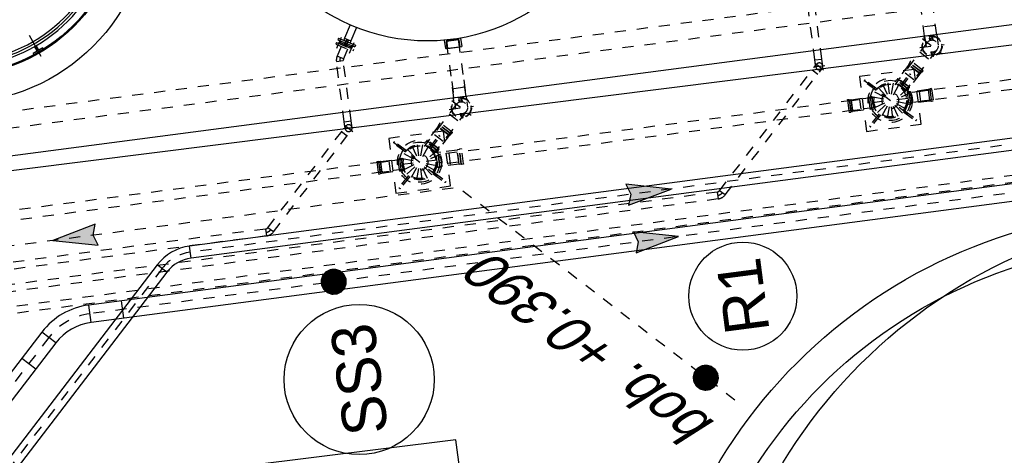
# Model space of a CAD drawing. Header units: metres. Extents: x 118052 to 118564, y 454784 to 455719.
# Tile 70 of 160: x 118263 to 118272, y 455269 to 455273. Entities that reach past the tile are written whole.
import ezdxf
from ezdxf.enums import TextEntityAlignment as Align

# ---------------------------------------------------------------- set-up
doc = ezdxf.new("R2010")
doc.units = ezdxf.units.M
doc.header["$LTSCALE"] = 0.5
doc.linetypes.add('Tauw_HIDDEN3', pattern=[2.8, 2, -0.8])
doc.linetypes.add('Tauw_L_Center2', pattern=[6.499, 4, -0.833, 0.833, -0.833])
for name, color, linetype in [('_gebouwen', 7, 'Continuous'), ('_tb13', 7, 'Continuous'), ('Koningsstal VIEUWPORT', 254, 'Continuous'), ('ME_N_A_EB00----kunstof-put~-_-----', 135, 'Continuous'), ('ME_N_H_EB00X---ALG_Stramien~-_-----', 135, 'Tauw_HIDDEN3'), ('ZU_N_-_AL999---LSSpvc160_pgr34__20_^200~M_-----', 7, 'Continuous'), ('ZU_N_-_AL999---LW_pvc160_vbr11__18_^200~N_-----', 7, 'Continuous'), ('ZU_N_-_AL999---LW_pvc160_vbr11__20_^200~M_-----', 7, 'Continuous'), ('ZU_N_-_EL999---LL_PE-110_pgr17~H_-----', 2, 'Tauw_L_Center2'), ('ZU_N_-_EL999---LL_PE-110_pgr17~W_-----', 15, 'Continuous'), ('ZU_N_-_EL999---LSSpvc160_pgr34~H_-----', 2, 'Tauw_L_Center2'), ('ZU_N_-_EL999---LSSpvc160_pgr34~W_-----', 8, 'Continuous'), ('ZU_N_-_EL999---LW_pvc160_vbr11~H_-----', 2, 'Tauw_L_Center2'), ('ZU_N_-_ML999---LL_PE-110_pgr17~-_-----', 7, 'Tauw_L_Center2'), ('ZU_N_-_ML999---LS_pvc160_pgr34~-_-----', 7, 'Tauw_L_Center2'), ('ZU_N_-_ML999---LSSpvc160_pgr34__20_^200~M_-----', 7, 'Continuous'), ('ZU_N_-_ML999---LW_pvc160_vbr11__20_^200~M_-----', 7, 'Continuous'), ('ZU_N_-_ML999---LW_pvc160_vbr11~-_-----', 7, 'Tauw_L_Center2'), ('ZU_N_D_EB00--E-BETON~-_-----', 7, 'Continuous')]:
    doc.layers.add(name, color=color, linetype=linetype)
doc.styles.add('tcb_isocp', font='tcb_isocp.shx')

# ---------------------------------------------------------------- blocks, each defined once
blk = doc.blocks.new('zustrmr')
at = {"color": 0}
blk.add_line((1, 0.24), (0, 0), dxfattribs=at)
for p, q in [((0.92, 0), (1, 0.24)), ((0, 0), (1, -0.24)), ((1, -0.24), (0.92, 0))]:
    blk.add_line(p, q)
for points in [[(0, 0), (1, 0.24), (0.92, 0)], [(0, 0), (1, -0.24), (0.92, 0)]]:
    blk.add_solid(points, dxfattribs=at)
blk = doc.blocks.new('Leidingen')
at = {"layer": 'ME_N_A_EB00----kunstof-put~-_-----'}
for p, q in [((-189121.5, -13635), (-189121.5, -30635)), ((-188265, -16272.7), (-188065, -16189.8)), ((-188242.4, -16209.2), (-188228.5, -16203.4)), ((-188204.1, -16301.6), (-188242.4, -16209.2)), ((-188190.2, -16295.8), (-188228.5, -16203.4)), ((-188212.2, -16242.7), (-188168.3, -16224.5)), ((-188206.5, -16256.6), (-188162.6, -16238.4)), ((-188204.1, -16301.6), (-188190.2, -16295.8)), ((-188556.5, -19056.7), (-188505.5, -18968.4)), ((-188464.6, -18955.6), (-188547.1, -19098.5)), ((-188492.5, -18975.9), (-188543.5, -19064.2)), ((-188450.7, -18963.6), (-188533.2, -19106.5)), ((-188492.5, -18975.9), (-188518, -19020)), ((-188492.5, -18975.9), (-188505.5, -18968.4)), ((-188448.1, -18988.2), (-188497, -18960)), ((-188480.3, -18982.9), (-188492.5, -18975.9)), ((-188450.7, -18963.6), (-188464.6, -18955.6)), ((-188510.6, -19096.4), (-188559.5, -19068.2)), ((-188556.5, -19056.7), (-188543.5, -19064.2)), ((-188518, -19020), (-188543.5, -19064.2)), ((-188531.3, -19071.2), (-188543.5, -19064.2)), ((-188485.6, -19047.9), (-188535, -19019.4)), ((-188477.6, -19034.1), (-188527, -19005.6)), ((-188508.1, -19062.9), (-188506, -19063.3)), ((-188474.5, -19008.7), (-188506, -19063.3)), ((-188490.4, -19072.3), (-188506, -19063.3)), ((-188458.9, -19017.7), (-188490.4, -19072.3)), ((-188377.5, -19137.5), (-188490.4, -19072.3)), ((-188485.6, -19047.9), (-188477.6, -19034.1)), ((-188475.9, -19007.2), (-188474.5, -19008.7)), ((-188458.9, -19017.7), (-188474.5, -19008.7)), ((-188346, -19082.9), (-188458.9, -19017.7)), ((-188533.2, -19106.5), (-188547.1, -19098.5)), ((-188671.6, -19925.5), (-188671.6, -19930.5)), ((-188610.5, -19925.5), (-188671.6, -19925.5)), ((-188606.6, -19930.5), (-188671.6, -19930.5)), ((-188671.6, -19930.5), (-188671.6, -19999.4)), ((-188594.9, -19910.5), (-188671.4, -19910.5)), ((-188671.4, -19910.5), (-188671.4, -20060.5)), ((-188595.6, -19930.5), (-188671.4, -19930.5)), ((-188606.6, -19930.5), (-188606.6, -20040.5)), ((-188604.6, -19932.5), (-188606.6, -19930.5)), ((-188602.6, -19930.5), (-188604.6, -19932.5)), ((-188604.6, -19932.5), (-188604.6, -20038.5)), ((-188602.6, -20040.5), (-188602.6, -19930.5)), ((-188595.6, -19930.5), (-188602.6, -19930.5)), ((-188671.6, -19999.4), (-188671.6, -20045.5)), ((-188671.6, -20040.5), (-188606.6, -20040.5)), ((-188671.6, -20045.5), (-188610.5, -20045.5)), ((-188595.6, -20040.5), (-188671.4, -20040.5)), ((-188594.9, -20060.5), (-188671.4, -20060.5)), ((-188606.6, -20040.5), (-188604.6, -20038.5)), ((-188604.6, -20038.5), (-188602.6, -20040.5)), ((-188602.6, -20040.5), (-188595.6, -20040.5))]:
    blk.add_line(p, q, dxfattribs=at)
for centre, radius in [((-186846.5, -15685), 1750), ((-186846.5, -15685.2), 1500), ((-186846.5, -15685.2), 1490), ((-186846.5, -19985), 1750)]:
    blk.add_circle(centre, radius, dxfattribs=at)
for radius, start, end in [(1427.5, 289.99812, 250.00188), (1405, 286.54077, 251.31986), (1382.5, 289.99806, 250.00194)]:
    blk.add_arc((-186846.5, -15684.9), radius, start, end, dxfattribs=at)
at = {"layer": 'ME_N_H_EB00X---ALG_Stramien~-_-----'}
for p, q in [((-190541.9, -26283.4), (-190541.9, -11849.3)), ((-190478.9, -26283.4), (-190478.9, -11849.3)), ((-190341.9, -22183.4), (-190341.9, -11837.7)), ((-190278.9, -22183.4), (-190278.9, -11840.5)), ((-190141.9, -18083.4), (-190141.9, -11862)), ((-190078.9, -18083.4), (-190078.9, -11858.2)), ((-188871.5, -13885), (-188871.5, -30385)), ((-188721.5, -14035), (-188721.5, -30235)), ((-189705.4, -19405.2), (-189705.4, -15386.6)), ((-189615.4, -19405.2), (-189615.4, -15386.6)), ((-190078.9, -18083.4), (-190141.9, -18083.4)), ((-190114.3, -18150.2), (-190069.7, -18105.6)), ((-190069.7, -18105.6), (-189249.3, -18926.1)), ((-190114.3, -18150.2), (-189293.8, -18970.6)), ((-189293.8, -18881.5), (-189338.4, -18926.1)), ((-189271.5, -18999.8), (-189271.5, -18896.9)), ((-189235.1, -18912), (-189307.9, -18984.8)), ((-189271.5, -18916.9), (-189208.5, -18916.9)), ((-189271.5, -18979.9), (-189208.5, -18979.9)), ((-189208.5, -18916.9), (-189208.5, -18979.9)), ((-189208.5, -18916.9), (-188658.9, -18916.9)), ((-189208.5, -18979.9), (-188658.9, -18979.9)), ((-188658.9, -18916.9), (-188658.9, -18979.9)), ((-188643.2, -18984.1), (-188611.7, -18929.5)), ((-188560.6, -19031.8), (-188643.2, -18984.1)), ((-188529.1, -18977.2), (-188611.7, -18929.5)), ((-188503.6, -18933.1), (-188586.1, -19076)), ((-188489.7, -18941.1), (-188572.2, -19084)), ((-188538.3, -18936.1), (-188489.4, -18964.3)), ((-188489.7, -18941.1), (-188503.6, -18933.1)), ((-188600.8, -19044.3), (-188551.9, -19072.6)), ((-188572.2, -19084), (-188586.1, -19076)), ((-189717.9, -19162.5), (-189716.4, -19160.9)), ((-189717.9, -19162.5), (-189717.9, -19176.7)), ((-189604.5, -19160.9), (-189716.4, -19160.9)), ((-189705.4, -19160.9), (-189705.4, -19385.9)), ((-189615.4, -19160.9), (-189615.4, -19385.9)), ((-189604.5, -19160.9), (-189602.9, -19162.5)), ((-189602.9, -19162.5), (-189602.9, -19176.7)), ((-189717.9, -19176.7), (-189716.4, -19178.3)), ((-189602.9, -19176.7), (-189717.9, -19176.7)), ((-189604.5, -19178.3), (-189716.4, -19178.3)), ((-189714.8, -19178.3), (-189714.8, -19192.6)), ((-189714.8, -19192.6), (-189713.2, -19194.2)), ((-189606.1, -19192.6), (-189714.8, -19192.6)), ((-189713.2, -19194.2), (-189713.2, -19352.6)), ((-189607.7, -19194.2), (-189713.2, -19194.2)), ((-189606.1, -19192.6), (-189607.7, -19194.2)), ((-189607.7, -19194.2), (-189607.7, -19352.6)), ((-189606.1, -19178.3), (-189606.1, -19192.6)), ((-189602.9, -19176.7), (-189604.5, -19178.3)), ((-189777.1, -19440.1), (-189876.2, -19341)), ((-189448.9, -19334.6), (-189872, -19757.7)), ((-189766.5, -19429.4), (-189865.5, -19330.4)), ((-189714.8, -19354.2), (-189713.2, -19352.6)), ((-189714.8, -19354.2), (-189714.8, -19368.4)), ((-189606.1, -19354.2), (-189714.8, -19354.2)), ((-189607.7, -19352.6), (-189713.2, -19352.6)), ((-189705.4, -19273.4), (-189615.4, -19273.4)), ((-189606.1, -19354.2), (-189607.7, -19352.6)), ((-189606.1, -19354.2), (-189606.1, -19368.4)), ((-189554.4, -19429.4), (-189456.8, -19331.9)), ((-189543.8, -19440.1), (-189446.2, -19342.5)), ((-189695.2, -19498.1), (-189754.5, -19416.4)), ((-189717.9, -19370), (-189716.4, -19368.4)), ((-189717.9, -19370), (-189717.9, -19384.3)), ((-189602.9, -19370), (-189717.9, -19370)), ((-189717.9, -19384.3), (-189716.4, -19385.9)), ((-189604.5, -19368.4), (-189716.4, -19368.4)), ((-189604.5, -19385.9), (-189716.4, -19385.9)), ((-189715.4, -19388.4), (-189715.4, -19398.3)), ((-189678.7, -19489.7), (-189709.9, -19393.7)), ((-189660.4, -19486.8), (-189660.4, -19385.9)), ((-189660.4, -19486.8), (-189660.4, -19385.9)), ((-189642.2, -19489.7), (-189611, -19393.7)), ((-189625.7, -19498.1), (-189566.4, -19416.4)), ((-189605.4, -19388.4), (-189605.4, -19398.3)), ((-189602.9, -19370), (-189604.5, -19368.4)), ((-189602.9, -19384.3), (-189604.5, -19385.9)), ((-189602.9, -19370), (-189602.9, -19384.3)), ((-189716.6, -19527.6), (-189812.6, -19496.4)), ((-189708.2, -19511.2), (-189789.9, -19451.8)), ((-189612.6, -19511.2), (-189531, -19451.8)), ((-189604.2, -19527.6), (-189508.3, -19496.4)), ((-189719.5, -19545.9), (-189820.4, -19545.9)), ((-189716.6, -19564.1), (-189812.6, -19595.3)), ((-189708.2, -19580.6), (-189789.9, -19639.9)), ((-189695.2, -19593.7), (-189754.5, -19675.3)), ((-189678.7, -19602.1), (-189709.9, -19698.1)), ((-189660.4, -19605), (-189660.4, -19705.9)), ((-189660.4, -19605), (-189660.4, -19705.9)), ((-189612.6, -19580.6), (-189531, -19639.9)), ((-189604.2, -19564.1), (-189508.3, -19595.3)), ((-189601.4, -19545.9), (-189500.4, -19545.9)), ((-189595.4, -19707.4), (-189499.2, -19611.1)), ((-189182.6, -19946.1), (-189524.7, -19604.1)), ((-189496.4, -19611.1), (-189499.2, -19611.1)), ((-189484.2, -19623.4), (-189496.4, -19611.1)), ((-189777.1, -19652.2), (-189874.7, -19749.7)), ((-189766.5, -19662.8), (-189864.1, -19760.3)), ((-189730.4, -19705.3), (-189728.5, -19703.4)), ((-189730.4, -19722.7), (-189730.4, -19705.3)), ((-189728.5, -19703.4), (-189592.4, -19703.4)), ((-189705.4, -23705.2), (-189705.4, -19686.6)), ((-189642.2, -19652.1), (-189611, -19748.1)), ((-189625.7, -19643.7), (-189566.4, -19725.3)), ((-189615.4, -23705.2), (-189615.4, -19686.6)), ((-189260.4, -20023.9), (-189602.6, -19681.8)), ((-189595.4, -19710.1), (-189595.4, -19707.4)), ((-189583.1, -19722.4), (-189595.4, -19710.1)), ((-189590.4, -19705.3), (-189592.4, -19703.4)), ((-189590.4, -19722.7), (-189590.4, -19705.3)), ((-189583.1, -19722.4), (-189484.2, -19623.4)), ((-189580.4, -19722.4), (-189484.2, -19626.1)), ((-189566.8, -19733.3), (-189473.2, -19639.8)), ((-189564, -19733.3), (-189473.2, -19642.5)), ((-189554.4, -19662.8), (-189455.3, -19761.8)), ((-189543.8, -19652.2), (-189444.7, -19751.2)), ((-189503.1, -19781.2), (-189425.3, -19703.4)), ((-189473.2, -19639.8), (-189485.5, -19627.5)), ((-189484.2, -19623.4), (-189484.2, -19626.1)), ((-189473.2, -19639.8), (-189473.2, -19642.5)), ((-189364.4, -19751.3), (-189473.2, -19642.5)), ((-189730.4, -19722.7), (-189728.5, -19724.6)), ((-189730.4, -19722.7), (-189590.4, -19722.7)), ((-189728.5, -19724.6), (-189592.4, -19724.6)), ((-189726.6, -19742), (-189726.6, -19724.6)), ((-189726.6, -19742), (-189724.6, -19743.9)), ((-189726.6, -19742), (-189594.3, -19742)), ((-189724.6, -19897.8), (-189724.6, -19743.9)), ((-189724.6, -19743.9), (-189596.2, -19743.9)), ((-189594.3, -19742), (-189596.2, -19743.9)), ((-189596.2, -19897.8), (-189596.2, -19743.9)), ((-189594.3, -19742), (-189594.3, -19724.6)), ((-189590.4, -19722.7), (-189592.4, -19724.6)), ((-189583.1, -19722.4), (-189580.4, -19722.4)), ((-189566.8, -19733.3), (-189579, -19721)), ((-189566.8, -19733.3), (-189564, -19733.3)), ((-189455.2, -19842.1), (-189564, -19733.3)), ((-189455.2, -19842.1), (-189364.4, -19751.3)), ((-189455.2, -19844.9), (-189361.7, -19751.3)), ((-189444.3, -19861.3), (-189345.3, -19762.3)), ((-189444.3, -19858.5), (-189348, -19762.3)), ((-189429.3, -19873.6), (-189333, -19777.3)), ((-189361.7, -19751.3), (-189364.4, -19751.3)), ((-189349.4, -19763.6), (-189361.7, -19751.3)), ((-189345.3, -19762.3), (-189348, -19762.3)), ((-189333, -19774.6), (-189345.3, -19762.3)), ((-189333, -19774.6), (-189333, -19777.3)), ((-189715.4, -19820.9), (-189605.4, -19820.9)), ((-189455.2, -19844.9), (-189455.2, -19842.1)), ((-189442.9, -19857.2), (-189455.2, -19844.9)), ((-189444.3, -19861.3), (-189444.3, -19858.5)), ((-189432, -19873.6), (-189444.3, -19861.3)), ((-189429.3, -19873.6), (-189432, -19873.6)), ((-189260.4, -19868.3), (-189338.2, -19946.1)), ((-189221.5, -19874.5), (-189221.5, -20095.5)), ((-189730.4, -19919.1), (-189728.5, -19917.1)), ((-189730.4, -19936.5), (-189730.4, -19919.1)), ((-189730.4, -19919.1), (-189590.4, -19919.1)), ((-189728.5, -19938.4), (-189730.4, -19936.5)), ((-189728.5, -19917.1), (-189592.4, -19917.1)), ((-189728.5, -19938.4), (-189592.4, -19938.4)), ((-189726.6, -19899.8), (-189724.6, -19897.8)), ((-189726.6, -19899.8), (-189594.3, -19899.8)), ((-189726.6, -19917.1), (-189726.6, -19899.8)), ((-189724.6, -19897.8), (-189596.2, -19897.8)), ((-189594.3, -19899.8), (-189596.2, -19897.8)), ((-189594.3, -19917.1), (-189594.3, -19899.8)), ((-189590.4, -19919.1), (-189592.4, -19917.1)), ((-189590.4, -19936.5), (-189592.4, -19938.4)), ((-189590.4, -19936.5), (-189590.4, -19919.1)), ((-189143.4, -19906.9), (-189299.7, -20063.1)), ((-189295, -19971.5), (-189280, -19971.5)), ((-189280, -19976.5), (-189295, -19976.5)), ((-188974, -19930), (-189221.5, -19930)), ((-189163, -19971.5), (-189148, -19971.5)), ((-189148, -19976.5), (-189163, -19976.5)), ((-189151.8, -19926.5), (-189125.4, -19926.5)), ((-189125.4, -20043.5), (-189125.4, -19926.5)), ((-189125.4, -19930), (-188671.6, -19930)), ((-189041.5, -20040), (-189041.5, -19930)), ((-189295, -19993.5), (-189280, -19993.5)), ((-189280, -19998.5), (-189295, -19998.5)), ((-188974, -20040), (-189221.5, -20040)), ((-189163, -19993.5), (-189148, -19993.5)), ((-189148, -19998.5), (-189163, -19998.5)), ((-189151.8, -20043.5), (-189125.4, -20043.5)), ((-189125.4, -20040), (-188671.6, -20040)), ((-190278.9, -22183.4), (-190341.9, -22183.4)), ((-190314.3, -22250.2), (-190269.7, -22205.6)), ((-190269.7, -22205.6), (-189249.3, -23226.1)), ((-190314.3, -22250.2), (-189293.8, -23270.6)), ((-189293.8, -23181.5), (-189338.4, -23226.1)), ((-189235.1, -23212), (-189307.9, -23284.8)), ((-189271.5, -23299.8), (-189271.5, -23196.9)), ((-189271.5, -23216.9), (-189208.5, -23216.9)), ((-189208.5, -23216.9), (-189208.5, -23279.9)), ((-189208.5, -23216.9), (-188658.9, -23216.9)), ((-189271.5, -23279.9), (-189208.5, -23279.9)), ((-189208.5, -23279.9), (-188658.9, -23279.9)), ((-189717.9, -23462.5), (-189716.4, -23460.9)), ((-189717.9, -23462.5), (-189717.9, -23476.7)), ((-189717.9, -23476.7), (-189716.4, -23478.3)), ((-189602.9, -23476.7), (-189717.9, -23476.7)), ((-189604.5, -23460.9), (-189716.4, -23460.9)), ((-189604.5, -23478.3), (-189716.4, -23478.3)), ((-189714.8, -23478.3), (-189714.8, -23492.6)), ((-189714.8, -23492.6), (-189713.2, -23494.2)), ((-189606.1, -23492.6), (-189714.8, -23492.6)), ((-189713.2, -23494.2), (-189713.2, -23652.6)), ((-189607.7, -23494.2), (-189713.2, -23494.2)), ((-189705.4, -23460.9), (-189705.4, -23685.9)), ((-189615.4, -23460.9), (-189615.4, -23685.9)), ((-189606.1, -23492.6), (-189607.7, -23494.2)), ((-189607.7, -23494.2), (-189607.7, -23652.6)), ((-189606.1, -23478.3), (-189606.1, -23492.6)), ((-189604.5, -23460.9), (-189602.9, -23462.5)), ((-189602.9, -23476.7), (-189604.5, -23478.3)), ((-189602.9, -23462.5), (-189602.9, -23476.7)), ((-189448.9, -23634.6), (-189872, -24057.7)), ((-189766.5, -23729.4), (-189865.5, -23630.4)), ((-189705.4, -23573.4), (-189615.4, -23573.4)), ((-189554.4, -23729.4), (-189456.8, -23631.9)), ((-189777.1, -23740.1), (-189876.2, -23641)), ((-189695.2, -23798.1), (-189754.5, -23716.4)), ((-189717.9, -23670), (-189716.4, -23668.4)), ((-189717.9, -23670), (-189717.9, -23684.3)), ((-189602.9, -23670), (-189717.9, -23670)), ((-189717.9, -23684.3), (-189716.4, -23685.9)), ((-189604.5, -23668.4), (-189716.4, -23668.4)), ((-189604.5, -23685.9), (-189716.4, -23685.9)), ((-189714.8, -23654.2), (-189713.2, -23652.6)), ((-189714.8, -23654.2), (-189714.8, -23668.4)), ((-189606.1, -23654.2), (-189714.8, -23654.2)), ((-189607.7, -23652.6), (-189713.2, -23652.6)), ((-189678.7, -23789.7), (-189709.9, -23693.7)), ((-189660.4, -23786.8), (-189660.4, -23685.9)), ((-189660.4, -23786.8), (-189660.4, -23685.9)), ((-189642.2, -23789.7), (-189611, -23693.7)), ((-189625.7, -23798.1), (-189566.4, -23716.4)), ((-189606.1, -23654.2), (-189607.7, -23652.6)), ((-189606.1, -23654.2), (-189606.1, -23668.4)), ((-189602.9, -23670), (-189604.5, -23668.4)), ((-189602.9, -23684.3), (-189604.5, -23685.9)), ((-189602.9, -23670), (-189602.9, -23684.3)), ((-189543.8, -23740.1), (-189446.2, -23642.5)), ((-189716.6, -23827.6), (-189812.6, -23796.4)), ((-189708.2, -23811.2), (-189789.9, -23751.8)), ((-189612.6, -23811.2), (-189531, -23751.8)), ((-189604.2, -23827.6), (-189508.3, -23796.4)), ((-189719.5, -23845.9), (-189820.4, -23845.9)), ((-189716.6, -23864.1), (-189812.6, -23895.3)), ((-189708.2, -23880.6), (-189789.9, -23939.9)), ((-189695.2, -23893.7), (-189754.5, -23975.3)), ((-189678.7, -23902.1), (-189709.9, -23998.1)), ((-189612.6, -23880.6), (-189531, -23939.9)), ((-189604.2, -23864.1), (-189508.3, -23895.3)), ((-189601.4, -23845.9), (-189500.4, -23845.9)), ((-189777.1, -23952.2), (-189874.7, -24049.7)), ((-189766.5, -23962.8), (-189864.1, -24060.3)), ((-189705.4, -27760.9), (-189705.4, -23986.6)), ((-189660.4, -23905), (-189660.4, -24005.9)), ((-189660.4, -23905), (-189660.4, -24005.9)), ((-189642.2, -23952.1), (-189611, -24048.1)), ((-189625.7, -23943.7), (-189566.4, -24025.3)), ((-189615.4, -27760.9), (-189615.4, -23986.6)), ((-189260.4, -24323.9), (-189602.6, -23981.8)), ((-189595.4, -24007.4), (-189499.2, -23911.1)), ((-189583.1, -24022.4), (-189484.2, -23923.4)), ((-189580.4, -24022.4), (-189484.2, -23926.1)), ((-189566.8, -24033.3), (-189473.2, -23939.8)), ((-189564, -24033.3), (-189473.2, -23942.5)), ((-189554.4, -23962.8), (-189455.3, -24061.8)), ((-189543.8, -23952.2), (-189444.7, -24051.2)), ((-189182.6, -24246.1), (-189524.7, -23904.1)), ((-189496.4, -23911.1), (-189499.2, -23911.1)), ((-189484.2, -23923.4), (-189496.4, -23911.1)), ((-189473.2, -23939.8), (-189485.5, -23927.5)), ((-189484.2, -23923.4), (-189484.2, -23926.1)), ((-189473.2, -23939.8), (-189473.2, -23942.5)), ((-189364.4, -24051.3), (-189473.2, -23942.5)), ((-189717.9, -24007.5), (-189716.4, -24005.9)), ((-189717.9, -24021.7), (-189717.9, -24007.5)), ((-189717.9, -24021.7), (-189716.4, -24023.3)), ((-189602.9, -24021.7), (-189717.9, -24021.7)), ((-189604.5, -24005.9), (-189716.4, -24005.9)), ((-189604.5, -24023.3), (-189716.4, -24023.3)), ((-189714.8, -24037.6), (-189714.8, -24023.3)), ((-189714.8, -24037.6), (-189713.2, -24039.2)), ((-189606.1, -24037.6), (-189714.8, -24037.6)), ((-189713.2, -24197.6), (-189713.2, -24039.2)), ((-189607.7, -24039.2), (-189713.2, -24039.2)), ((-189705.4, -24230.9), (-189705.4, -24005.9)), ((-189615.4, -24230.9), (-189615.4, -24005.9)), ((-189606.1, -24037.6), (-189607.7, -24039.2)), ((-189607.7, -24197.6), (-189607.7, -24039.2)), ((-189606.1, -24037.6), (-189606.1, -24023.3)), ((-189602.9, -24007.5), (-189604.5, -24005.9)), ((-189602.9, -24021.7), (-189604.5, -24023.3)), ((-189602.9, -24021.7), (-189602.9, -24007.5)), ((-189595.4, -24010.1), (-189595.4, -24007.4)), ((-189583.1, -24022.4), (-189595.4, -24010.1)), ((-189583.1, -24022.4), (-189580.4, -24022.4)), ((-189566.8, -24033.3), (-189579, -24021)), ((-189566.8, -24033.3), (-189564, -24033.3)), ((-189455.2, -24142.1), (-189564, -24033.3)), ((-189503.1, -24081.2), (-189425.3, -24003.4)), ((-189455.2, -24142.1), (-189364.4, -24051.3)), ((-189455.2, -24144.9), (-189361.7, -24051.3)), ((-189444.3, -24161.3), (-189345.3, -24062.3)), ((-189444.3, -24158.5), (-189348, -24062.3)), ((-189429.3, -24173.6), (-189333, -24077.3)), ((-189361.7, -24051.3), (-189364.4, -24051.3)), ((-189349.4, -24063.6), (-189361.7, -24051.3)), ((-189345.3, -24062.3), (-189348, -24062.3)), ((-189333, -24074.6), (-189345.3, -24062.3)), ((-189333, -24074.6), (-189333, -24077.3)), ((-189705.4, -24118.4), (-189615.4, -24118.4)), ((-189455.2, -24144.9), (-189455.2, -24142.1)), ((-189442.9, -24157.2), (-189455.2, -24144.9)), ((-189444.3, -24161.3), (-189444.3, -24158.5)), ((-189432, -24173.6), (-189444.3, -24161.3)), ((-189260.4, -24168.3), (-189338.2, -24246.1)), ((-189717.9, -24215), (-189716.4, -24213.4)), ((-189717.9, -24229.3), (-189717.9, -24215)), ((-189602.9, -24215), (-189717.9, -24215)), ((-189717.9, -24229.3), (-189716.4, -24230.9)), ((-189604.5, -24213.4), (-189716.4, -24213.4)), ((-189604.5, -24230.9), (-189716.4, -24230.9)), ((-189714.8, -24199.2), (-189713.2, -24197.6)), ((-189714.8, -24213.4), (-189714.8, -24199.2)), ((-189606.1, -24199.2), (-189714.8, -24199.2)), ((-189607.7, -24197.6), (-189713.2, -24197.6)), ((-189606.1, -24199.2), (-189607.7, -24197.6)), ((-189606.1, -24213.4), (-189606.1, -24199.2)), ((-189602.9, -24215), (-189604.5, -24213.4)), ((-189604.5, -24230.9), (-189602.9, -24229.3)), ((-189602.9, -24229.3), (-189602.9, -24215)), ((-189429.3, -24173.6), (-189432, -24173.6)), ((-189143.4, -24206.9), (-189299.7, -24363.1)), ((-189221.5, -24174.5), (-189221.5, -24395.5)), ((-189125.4, -24230), (-189221.5, -24230)), ((-189151.8, -24226.5), (-189125.4, -24226.5)), ((-189125.4, -24343.5), (-189125.4, -24226.5)), ((-189125.4, -24230), (-188671.6, -24230)), ((-189041.5, -24340), (-189041.5, -24230)), ((-189295, -24271.5), (-189280, -24271.5)), ((-189280, -24276.5), (-189295, -24276.5)), ((-189295, -24293.5), (-189280, -24293.5)), ((-189280, -24298.5), (-189295, -24298.5)), ((-189125.4, -24340), (-189221.5, -24340)), ((-189163, -24271.5), (-189148, -24271.5)), ((-189148, -24276.5), (-189163, -24276.5)), ((-189163, -24293.5), (-189148, -24293.5)), ((-189148, -24298.5), (-189163, -24298.5)), ((-189151.8, -24343.5), (-189125.4, -24343.5)), ((-189125.4, -24340), (-188671.6, -24340))]:
    blk.add_line(p, q, dxfattribs=at)
for points in [[(-189410.4, -19795.9), (-189410.4, -19295.9), (-189910.4, -19295.9), (-189910.4, -19795.9)], [(-189410.4, -24095.9), (-189410.4, -23595.9), (-189910.4, -23595.9), (-189910.4, -24095.9)]]:
    blk.add_lwpolyline(points, close=True, dxfattribs=at)
for centre, radius in [((-189660.4, -19545.9), 200), ((-189660.4, -19545.9), 182.5), ((-189660.4, -19545.9), 160), ((-189660.4, -19545.9), 157.5), ((-189660.4, -19545.9), 157.5), ((-189660.4, -19545.9), 147.7), ((-189660.4, -19545.9), 75), ((-189221.5, -19985), 91), ((-189221.5, -19985), 86.5), ((-189221.5, -19985), 55), ((-189660.4, -23845.9), 200), ((-189660.4, -23845.9), 182.5), ((-189660.4, -23845.9), 160), ((-189660.4, -23845.9), 157.5), ((-189660.4, -23845.9), 157.5), ((-189660.4, -23845.9), 147.7), ((-189660.4, -23845.9), 75), ((-189221.5, -24285), 91), ((-189221.5, -24285), 86.5), ((-189221.5, -24285), 55)]:
    blk.add_circle(centre, radius, dxfattribs=at)
for centre, radius, start, end in [((-190047.4, -18083.4), 94.5, 180, 225), ((-190047.4, -18083.4), 63, 180, 225), ((-190047.4, -18083.4), 31.5, 180, 225), ((-189271.5, -18948.4), 31.5, 90, 270), ((-189271.5, -18948.4), 31.5, 270, 90), ((-188658.9, -19011.4), 94.5, 60, 90), ((-188658.9, -19011.4), 63, 60, 90), ((-188658.9, -19011.4), 31.5, 60, 90), ((-189660.4, -19545.9), 297.5, 133.58619, 136.47536), ((-189661.7, -19547.6), 297.5, 43.58619, 46.47536), ((-189658.9, -19544.8), 297.5, 223.52463, 226.4138), ((-189660.2, -19546.1), 297.5, 313.52464, 316.41381), ((-189295, -19974), 2.5, 90, 270), ((-189282.7, -19923.9), 4.5, 43.50948, 226.49052), ((-189280, -19974), 2.5, 270, 90), ((-189221.5, -19898.5), 4.5, 358.50948, 181.49052), ((-189163, -19974), 2.5, 90, 270), ((-189160.4, -19923.9), 4.5, 313.50948, 136.49052), ((-189148, -19974), 2.5, 270, 90), ((-189308, -19985), 4.5, 88.50948, 271.49052), ((-189295, -19996), 2.5, 90, 270), ((-189282.7, -20046.2), 4.5, 133.50948, 316.49052), ((-189280, -19996), 2.5, 270, 90), ((-189163, -19996), 2.5, 90, 270), ((-189160.4, -20046.2), 4.5, 223.50948, 46.49052), ((-189148, -19996), 2.5, 270, 90), ((-189135, -19985), 4.5, 268.50948, 91.49052), ((-189221.5, -20071.5), 4.5, 178.50948, 1.49052), ((-190247.4, -22183.4), 94.5, 180, 225), ((-190247.4, -22183.4), 63, 180, 225), ((-190247.4, -22183.4), 31.5, 180, 225), ((-189271.5, -23248.4), 31.5, 90, 270), ((-189271.5, -23248.4), 31.5, 270, 90), ((-189660.4, -23845.9), 297.5, 133.58619, 136.47536), ((-189661.7, -23847.6), 297.5, 43.58619, 46.47536), ((-189658.9, -23844.8), 297.5, 223.52463, 226.4138), ((-189660.2, -23846.1), 297.5, 313.52464, 316.41381), ((-189282.7, -24223.9), 4.5, 43.50948, 226.49052), ((-189221.5, -24198.5), 4.5, 358.50948, 181.49052), ((-189160.4, -24223.9), 4.5, 313.50948, 136.49052), ((-189308, -24285), 4.5, 88.50948, 271.49052), ((-189295, -24274), 2.5, 90, 270), ((-189295, -24296), 2.5, 90, 270), ((-189282.7, -24346.2), 4.5, 133.50948, 316.49052), ((-189280, -24274), 2.5, 270, 90), ((-189280, -24296), 2.5, 270, 90), ((-189163, -24274), 2.5, 90, 270), ((-189163, -24296), 2.5, 90, 270), ((-189160.4, -24346.2), 4.5, 223.50948, 46.49052), ((-189148, -24274), 2.5, 270, 90), ((-189148, -24296), 2.5, 270, 90), ((-189135, -24285), 4.5, 268.50948, 91.49052), ((-189221.5, -24371.5), 4.5, 178.50948, 1.49052)]:
    blk.add_arc(centre, radius, start, end, dxfattribs=at)
at = {"layer": 'ZU_N_-_EL999---LL_PE-110_pgr17~H_-----'}
blk.add_lwpolyline([(-183781.8, -30989.7), (-189811.5, -30990.3, -0.414214), (-190196.6, -30605.3), (-190197.8, -17380.6, 0.19931), (-190311, -17107.9), (-198624, -8821.9, 0.198667), (-198896.1, -8709.6), (-205952.2, -8714.4, -0.414006), (-206337.5, -8329.9), (-206339.7, -6716.3)], format="xyb", dxfattribs=at)
at = {"layer": 'ZU_N_-_EL999---LL_PE-110_pgr17~W_-----', "linetype": 'Continuous'}
for p, q in [((-190349.9, -17146.9), (-190272.2, -17069)), ((-190252.8, -17380.6), (-190142.8, -17380.6))]:
    blk.add_line(p, q, dxfattribs=at)
at = {"layer": 'ZU_N_-_EL999---LL_PE-110_pgr17~W_-----'}
for points in [[(-183722.9, -31044.7), (-189811.5, -31045.3, -0.414214), (-190251.6, -30605.3), (-190252.8, -17380.6, 0.19931), (-190349.9, -17146.9), (-198662.9, -8860.9, 0.198667), (-198896, -8764.6), (-205952.2, -8769.4, -0.414006), (-206392.5, -8330), (-206394.7, -6716.4)], [(-183722.9, -30934.7), (-189811.5, -30935.3, -0.414214), (-190141.6, -30605.3), (-190142.8, -17380.6, 0.19931), (-190272.2, -17069), (-198585.2, -8783, 0.198667), (-198896.1, -8654.6), (-205952.2, -8659.4, -0.414006), (-206282.5, -8329.9), (-206284.7, -6716.2)]]:
    blk.add_lwpolyline(points, format="xyb", dxfattribs=at)
at = {"layer": 'ZU_N_-_EL999---LSSpvc160_pgr34~H_-----'}
blk.add_lwpolyline([(-190632.3, -25562.3), (-190632.9, -16405.8, 0.199073), (-190797.2, -16009.6), (-196629.3, -10185.4, -0.198912), (-196793.6, -9789.6), (-196795.8, -6573.8)], format="xyb", dxfattribs=at)
at = {"layer": 'ZU_N_-_EL999---LSSpvc160_pgr34~W_-----', "linetype": 'Continuous'}
for p, q in [((-191066, -15854.2), (-190952.9, -15741)), ((-190853.7, -16066.2), (-190740.6, -15953)), ((-190712.9, -16405.8), (-190552.9, -16405.8)), ((-190712.9, -16705.8), (-190552.9, -16705.8))]:
    blk.add_line(p, q, dxfattribs=at)
at = {"layer": 'ZU_N_-_EL999---LSSpvc160_pgr34~W_-----'}
for points in [[(-190712.3, -25562.3), (-190712.9, -16405.8, 0.199073), (-190853.7, -16066.2), (-196685.8, -10242, -0.198912), (-196873.6, -9789.6), (-196875.8, -6573.8)], [(-190552.3, -25562.3), (-190552.9, -16405.8, 0.199073), (-190740.6, -15953), (-196572.8, -10128.8, -0.198912), (-196713.6, -9789.5), (-196715.8, -6573.7)]]:
    blk.add_lwpolyline(points, format="xyb", dxfattribs=at)
at = {"layer": 'ZU_N_-_EL999---LW_pvc160_vbr11~H_-----', "flags": 128}
blk.add_lwpolyline([(-192167.7, -22097.6), (-189931.8, -19861.4), (-189932.5, -12745.7), (-182104.6, -12745.4), (-182104.6, 2800.7), (-180342, 4555.2), (-180347.1, 9902.4)], dxfattribs=at)
at = {"layer": 'ZU_N_-_ML999---LSSpvc160_pgr34__20_^200~M_-----', "flags": 128}
blk.add_lwpolyline([(-190632.7, -18633.6, 0, 0, 0), (-190513.6, -18618.7, 0, 91.8, 0), (-190522.7, -18619.9, 91.8, 169.7, 0), (-190548.5, -18623.1, 169.7, 221.7, 0), (-190587.1, -18627.9, 221.7, 240, 0), (-190632.7, -18633.6, 240, 221.7, 0), (-190678.2, -18639.3, 221.7, 169.7, 0), (-190716.9, -18644.1, 169.7, 91.8, 0), (-190742.7, -18647.3, 91.8, 0, 0), (-190751.8, -18648.5, 0, 0, 0), (-190632.7, -18633.6, 0, 0, 0), (-190865.9, -18662.7, 0, 0, 0)], format="xyseb", dxfattribs=at)
at = {"layer": 'ZU_N_-_ML999---LSSpvc160_pgr34__20_^200~M_-----'}
blk.add_circle((-191540.4, -18747), 679.8, dxfattribs=at)
at = {"layer": 'ZU_N_-_ML999---LW_pvc160_vbr11__20_^200~M_-----'}
blk.add_lwpolyline([(-191932.4, -21862.3, 0, 0, 0), (-192033.3, -21797.4, 0, 91.8, 0), (-192025.6, -21802.3, 91.8, 169.7, 0), (-192003.8, -21816.4, 169.7, 221.7, 0), (-191971, -21837.4, 221.7, 240, 0), (-191932.4, -21862.3, 240, 221.7, 0), (-191893.8, -21887.1, 221.7, 169.7, 0), (-191861, -21908.1, 169.7, 91.8, 0), (-191839.1, -21922.2, 91.8, 0, 0), (-191831.4, -21927.1, 0, 0, 0), (-191932.4, -21862.3, 0, 0, 0), (-191658.6, -22032.7, 0, 0, 0)], format="xyseb", dxfattribs=at)
blk.add_circle((-191243.4, -22291.1), 489.1, dxfattribs=at)
at = {"layer": 'ZU_N_D_EB00--E-BETON~-_-----'}
for radius in [4700, 4400]:
    blk.add_circle((-195632.3, -25562.7), radius, dxfattribs=at)
at = {"layer": 'ZU_N_-_ML999---LL_PE-110_pgr17~-_-----', "xscale": 399.9999999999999, "yscale": 399.9999999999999, "zscale": 399.9999999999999, "rotation": 90.00544254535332}
blk.add_blockref('zustrmr', (-190197.4, -21772.7), dxfattribs=at)
at = {"layer": 'ZU_N_-_ML999---LS_pvc160_pgr34~-_-----', "xscale": 399.9999999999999, "yscale": 399.9999999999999, "zscale": 399.9999999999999, "rotation": 90.0036033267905}
blk.add_blockref('zustrmr', (-190632.5, -21784.3), dxfattribs=at)
at = {"layer": 'ZU_N_-_ML999---LW_pvc160_vbr11~-_-----', "xscale": 400.0000000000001, "yscale": 400.0000000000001, "zscale": 400.0000000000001, "rotation": 270.0054425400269}
blk.add_blockref('zustrmr', (-189932.2, -16160.1), dxfattribs=at)
at = {"layer": 'ZU_N_-_AL999---LSSpvc160_pgr34__20_^200~M_-----', "style": 'tcb_isocp'}
blk.add_text('SS3', height=400, dxfattribs=at).set_placement((-191540.4, -18747), align=Align.MIDDLE)
at = {"layer": 'ZU_N_-_AL999---LW_pvc160_vbr11__18_^200~N_-----', "style": 'tcb_isocp', "oblique": 20.00024}
blk.add_text('bob. +0.390', height=360, rotation=45.0036, dxfattribs=at).set_placement((-192354, -21907.3))
at = {"layer": 'ZU_N_-_AL999---LW_pvc160_vbr11__20_^200~M_-----', "style": 'tcb_isocp'}
blk.add_text('R1', height=400, dxfattribs=at).set_placement((-191243.4, -22291.1), align=Align.MIDDLE)

msp = doc.modelspace()

# ---------------------------------------------------------------- linework, layer by layer
at = {"layer": '_gebouwen'}
msp.add_lwpolyline([(118260.528, 455275.76), (118261.128, 455271.31), (118277.958, 455273.425), (118277.384, 455277.953), (118260.528, 455275.76)], dxfattribs=at)
msp.add_circle((118273.7905, 455266.4138), 4.7437, dxfattribs=at)
at = {"layer": '_tb13'}
msp.add_lwpolyline([(118285.0925, 455223.0827), (118284.0794, 455231.7267), (118282.2066, 455247.7072), (118276.8506, 455247.0132, -0.420514), (118268.9105, 455252.1935), (118267.67, 455262.4315), (118266.7787, 455269.0809), (118261.7137, 455268.452), (118262.7727, 455260.3613), (118263.7725, 455252.724)], format="xyb", dxfattribs=at)

# ---------------------------------------------------------------- block references
at = {"layer": 'Koningsstal VIEUWPORT', "color": 6, "xscale": 0.0009975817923, "yscale": 0.0009975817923, "zscale": 0.0009975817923, "rotation": 97.46987594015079}
msp.add_blockref('Leidingen', (118222.5204, 455456.6507), dxfattribs=at)

doc.saveas('drawing.dxf')
